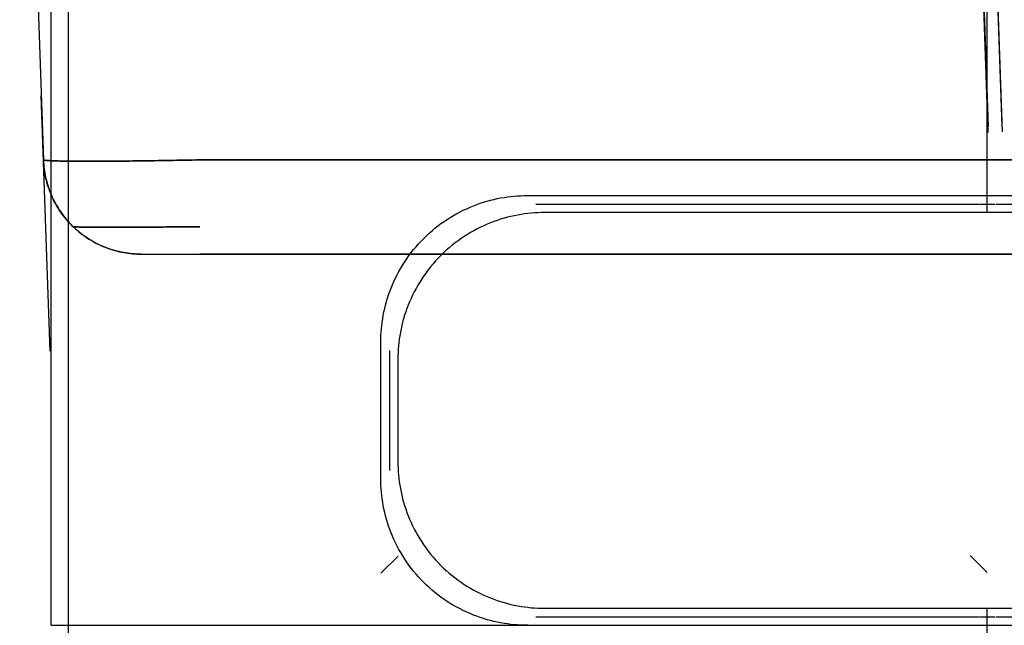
# Model space of a CAD drawing. Header units: millimetres. Extents: x -15 to 7, y 1 to 148.
# Tile 30 of 256: x -5.2 to -0.16, y 3.37 to 6.47. Entities that reach past the tile are written whole.
import ezdxf

# ---------------------------------------------------------------- set-up
doc = ezdxf.new("R2010")
doc.units = ezdxf.units.MM
doc.header["$MEASUREMENT"] = 0
doc.layers.add('Default', color=7, linetype='Continuous', true_color=0x000000)

msp = doc.modelspace()

# ---------------------------------------------------------------- linework, layer by layer
at = {"layer": 'Default', "color": 171, "true_color": 0x8080ff}
for points in [[(-4.9524, 70.4573), (-4.9524, 1.062)], [(-0.2497, 5.4828), (-0.2497, 70.4573)], [(-0.2497, 5.57), (-0.2497, 70.2391)], [(-5.0397, 3.37), (-5.0397, 27.5187)], [(-3.3523, 4.8204), (-3.3521, 4.8371), (-3.3515, 4.8539), (-3.3506, 4.8708), (-3.3492, 4.8878), (-3.3475, 4.905), (-3.3453, 4.9222), (-3.3428, 4.9395), (-3.3398, 4.9569), (-3.3363, 4.9743), (-3.3324, 4.9918), (-3.3281, 5.0093), (-3.3233, 5.0268), (-3.3181, 5.0442), (-3.3124, 5.0617), (-3.3063, 5.0791), (-3.2997, 5.0964), (-3.2926, 5.1137), (-3.285, 5.1308), (-3.277, 5.1479), (-3.2686, 5.1648), (-3.2596, 5.1815), (-3.2502, 5.1981), (-3.2404, 5.2145), (-3.2301, 5.2307), (-3.2194, 5.2466), (-3.2082, 5.2623), (-3.1967, 5.2778), (-3.1847, 5.2929), (-3.1723, 5.3078), (-3.1595, 5.3224), (-3.1463, 5.3366), (-3.1328, 5.3505), (-3.1189, 5.364), (-3.1047, 5.3772), (-3.0901, 5.39), (-3.0752, 5.4024), (-3.0601, 5.4144), (-3.0446, 5.426), (-3.0289, 5.4371), (-3.013, 5.4478), (-2.9968, 5.4581), (-2.9804, 5.4679), (-2.9638, 5.4773), (-2.9471, 5.4863), (-2.9302, 5.4947), (-2.9131, 5.5027), (-2.896, 5.5103), (-2.8787, 5.5174), (-2.8614, 5.524), (-2.844, 5.5301), (-2.8265, 5.5358), (-2.809, 5.5411), (-2.7916, 5.5458), (-2.7741, 5.5502), (-2.7566, 5.554), (-2.7392, 5.5575), (-2.7218, 5.5605), (-2.7045, 5.563), (-2.6873, 5.5652), (-2.6701, 5.5669), (-2.6531, 5.5683), (-2.6362, 5.5692), (-2.6194, 5.5698), (-2.6027, 5.57)], [(-2.6027, 5.57), (-0.2497, 5.57)], [(-0.2497, 5.57), (2.1034, 5.57)], [(-2.5591, 5.5263), (-0.2933, 5.5263)], [(-0.206, 5.5263), (2.0598, 5.5263)], [(-2.5154, 5.4827), (-2.5321, 5.4825), (-2.5489, 5.4819), (-2.5658, 5.481), (-2.5828, 5.4796), (-2.6, 5.4779), (-2.6172, 5.4757), (-2.6345, 5.4732), (-2.6519, 5.4702), (-2.6693, 5.4667), (-2.6868, 5.4629), (-2.7043, 5.4585), (-2.7217, 5.4538), (-2.7392, 5.4485), (-2.7567, 5.4428), (-2.7741, 5.4367), (-2.7914, 5.4301), (-2.8087, 5.423), (-2.8258, 5.4154), (-2.8429, 5.4074), (-2.8598, 5.399), (-2.8765, 5.39), (-2.8931, 5.3806), (-2.9095, 5.3708), (-2.9257, 5.3605), (-2.9416, 5.3498), (-2.9573, 5.3387), (-2.9728, 5.3271), (-2.9879, 5.3151), (-3.0028, 5.3027), (-3.0174, 5.2899), (-3.0316, 5.2767), (-3.0455, 5.2632), (-3.059, 5.2493), (-3.0722, 5.2351), (-3.085, 5.2205), (-3.0974, 5.2056), (-3.1094, 5.1905), (-3.1209, 5.175), (-3.1321, 5.1593), (-3.1428, 5.1434), (-3.1531, 5.1272), (-3.1629, 5.1108), (-3.1723, 5.0942), (-3.1812, 5.0775), (-3.1897, 5.0606), (-3.1977, 5.0435), (-3.2053, 5.0264), (-3.2124, 5.0091), (-3.219, 4.9918), (-3.2251, 4.9744), (-3.2308, 4.9569), (-3.236, 4.9395), (-3.2408, 4.922), (-3.2451, 4.9045), (-3.249, 4.887), (-3.2525, 4.8696), (-3.2555, 4.8522), (-3.258, 4.8349), (-3.2602, 4.8177), (-3.2619, 4.8005), (-3.2633, 4.7835), (-3.2642, 4.7666), (-3.2648, 4.7498), (-3.265, 4.7331)], [(-0.337, 5.4827), (-2.5154, 5.4827)], [(-0.2497, 5.4828), (-0.337, 5.4827)], [(-0.1624, 5.4827), (-0.2497, 5.4828)], [(2.0161, 5.4827), (-0.1624, 5.4827)], [(-3.3523, 4.1195), (-3.3523, 4.8204)], [(-3.3086, 4.7768), (-3.3086, 4.1632)], [(-3.265, 4.7331), (-3.265, 4.2068)], [(-3.265, 4.2068), (-3.2648, 4.1902), (-3.2642, 4.1734), (-3.2633, 4.1565), (-3.2619, 4.1394), (-3.2602, 4.1223), (-3.258, 4.1051), (-3.2555, 4.0878), (-3.2525, 4.0704), (-3.249, 4.0529), (-3.2451, 4.0355), (-3.2408, 4.018), (-3.236, 4.0005), (-3.2308, 3.983), (-3.2251, 3.9656), (-3.219, 3.9482), (-3.2124, 3.9308), (-3.2053, 3.9136), (-3.1977, 3.8964), (-3.1897, 3.8794), (-3.1812, 3.8625), (-3.1723, 3.8457), (-3.1629, 3.8292), (-3.1531, 3.8128), (-3.1428, 3.7966), (-3.1321, 3.7806), (-3.1209, 3.7649), (-3.1094, 3.7495), (-3.0974, 3.7343), (-3.085, 3.7195), (-3.0722, 3.7049), (-3.059, 3.6907), (-3.0455, 3.6768), (-3.0316, 3.6632), (-3.0174, 3.6501), (-3.0028, 3.6373), (-2.9879, 3.6249), (-2.9728, 3.6129), (-2.9573, 3.6013), (-2.9416, 3.5902), (-2.9257, 3.5794), (-2.9095, 3.5692), (-2.8931, 3.5593), (-2.8765, 3.5499), (-2.8598, 3.541), (-2.8429, 3.5325), (-2.8258, 3.5245), (-2.8087, 3.517), (-2.7914, 3.5099), (-2.7741, 3.5033), (-2.7567, 3.4971), (-2.7392, 3.4914), (-2.7217, 3.4862), (-2.7043, 3.4814), (-2.6868, 3.4771), (-2.6693, 3.4732), (-2.6519, 3.4698), (-2.6345, 3.4668), (-2.6172, 3.4642), (-2.6, 3.4621), (-2.5828, 3.4603), (-2.5658, 3.459), (-2.5489, 3.458), (-2.5321, 3.4575), (-2.5154, 3.4573)], [(-2.6027, 3.37), (-2.6194, 3.3702), (-2.6362, 3.3707), (-2.6531, 3.3717), (-2.6701, 3.373), (-2.6873, 3.3748), (-2.7045, 3.3769), (-2.7218, 3.3795), (-2.7392, 3.3825), (-2.7566, 3.3859), (-2.7741, 3.3898), (-2.7916, 3.3941), (-2.809, 3.3989), (-2.8265, 3.4041), (-2.844, 3.4098), (-2.8614, 3.416), (-2.8787, 3.4226), (-2.896, 3.4297), (-2.9131, 3.4372), (-2.9302, 3.4452), (-2.9471, 3.4537), (-2.9638, 3.4626), (-2.9804, 3.472), (-2.9968, 3.4818), (-3.013, 3.4921), (-3.0289, 3.5029), (-3.0446, 3.514), (-3.0601, 3.5256), (-3.0752, 3.5376), (-3.0901, 3.55), (-3.1047, 3.5628), (-3.1189, 3.5759), (-3.1328, 3.5895), (-3.1463, 3.6034), (-3.1595, 3.6176), (-3.1723, 3.6321), (-3.1847, 3.647), (-3.1967, 3.6622), (-3.2082, 3.6776), (-3.2194, 3.6933), (-3.2301, 3.7093), (-3.2404, 3.7255), (-3.2502, 3.7419), (-3.2596, 3.7584), (-3.2686, 3.7752), (-3.277, 3.7921), (-3.285, 3.8091), (-3.2926, 3.8263), (-3.2997, 3.8435), (-3.3063, 3.8609), (-3.3124, 3.8783), (-3.3181, 3.8957), (-3.3233, 3.9132), (-3.3281, 3.9307), (-3.3324, 3.9482), (-3.3363, 3.9656), (-3.3398, 3.9831), (-3.3428, 4.0005), (-3.3453, 4.0178), (-3.3475, 4.035), (-3.3492, 4.0521), (-3.3506, 4.0692), (-3.3515, 4.0861), (-3.3521, 4.1029), (-3.3523, 4.1195)], [(-2.5154, 3.4573), (-0.337, 3.4573)], [(-0.337, 3.4573), (-0.2497, 3.4572)], [(-0.2497, 3.4572), (-0.1624, 3.4573)], [(-0.2497, 1.062), (-0.2497, 3.4572)], [(-0.1624, 3.4573), (2.0161, 3.4573)], [(-2.5591, 3.4136), (-0.2933, 3.4136)], [(-0.206, 3.4136), (2.0598, 3.4136)], [(-5.0397, 3.37), (-2.6027, 3.37)], [(-2.6027, 3.37), (-0.2497, 3.37)], [(-0.2497, 3.37), (2.1034, 3.37)]]:
    msp.add_lwpolyline(points, dxfattribs=at)
at = {"layer": 'Default', "color": 1, "true_color": 0xff0000, "extrusion": (0.999392, 0.034857, -0.001217)}
for points in [[(5.8982, -31.8646), (10.0282, -32.0088)], [(9.4067, -31.1876), (5.9261, -31.0661)]]:
    msp.add_lwpolyline(points, dxfattribs=at)
at = {"layer": 'Default', "color": 1, "true_color": 0xff0000, "extrusion": (1, 0, 0)}
for points in [[(9.88, -32.0038), (5.7526, -31.8597)], [(5.7526, -27.1263), (9.2311, -27.0049)], [(5.7526, -31.0602), (5.7526, -27.9259)], [(5.27, -27.9259), (5.27, -31.0602)], [(5.27, -27.626), (5.27, -31.36)]]:
    msp.add_lwpolyline(points, dxfattribs=at)
at = {"layer": 'Default', "color": 1, "true_color": 0xff0000, "extrusion": (0.999392, 0.034857, 0.001217)}
for points in [[(5.9261, -27.9199), (9.4067, -27.7984)], [(9.3789, -26.9999), (5.8982, -27.1214)]]:
    msp.add_lwpolyline(points, dxfattribs=at)
at = {"layer": 'Default', "color": 1, "true_color": 0xff0000}
for points in [[(-5.2, 9.2311), (-5.0785, 5.7526)], [(-4.5788, 5.27), (-4.5897, 5.2701), (-4.6007, 5.2705), (-4.6118, 5.2711), (-4.6229, 5.272), (-4.6341, 5.2731), (-4.6454, 5.2745), (-4.6567, 5.2761), (-4.6681, 5.2781), (-4.6795, 5.2803), (-4.6909, 5.2827), (-4.7023, 5.2855), (-4.7138, 5.2886), (-4.7252, 5.2919), (-4.7366, 5.2956), (-4.748, 5.2995), (-4.7593, 5.3037), (-4.7706, 5.3083), (-4.7818, 5.3131), (-4.793, 5.3182), (-4.804, 5.3236), (-4.815, 5.3293), (-4.8259, 5.3353), (-4.8366, 5.3416), (-4.8472, 5.3482), (-4.8577, 5.355), (-4.868, 5.3621), (-4.8782, 5.3695), (-4.8882, 5.3772), (-4.898, 5.3851), (-4.9076, 5.3933), (-4.917, 5.4017), (-4.9262, 5.4104), (-4.9351, 5.4192), (-4.9439, 5.4283), (-4.9524, 5.4377), (-4.9606, 5.4472), (-4.9686, 5.4569), (-4.9764, 5.4668), (-4.9839, 5.4769), (-4.9911, 5.4871), (-4.998, 5.4975), (-5.0047, 5.508), (-5.011, 5.5186), (-5.0171, 5.5294), (-5.0229, 5.5403), (-5.0284, 5.5512), (-5.0336, 5.5623), (-5.0385, 5.5734), (-5.0432, 5.5846), (-5.0475, 5.5958), (-5.0515, 5.6071), (-5.0553, 5.6184), (-5.0587, 5.6297), (-5.0619, 5.641), (-5.0648, 5.6523), (-5.0674, 5.6636), (-5.0697, 5.6749), (-5.0718, 5.6862), (-5.0735, 5.6974), (-5.075, 5.7086), (-5.0763, 5.7197), (-5.0773, 5.7307), (-5.078, 5.7417), (-5.0785, 5.7526)], [(-4.5788, 5.27), (-4.5897, 5.2701), (-4.6007, 5.2705), (-4.6118, 5.2711), (-4.6229, 5.272), (-4.6341, 5.2731), (-4.6454, 5.2745), (-4.6567, 5.2761), (-4.6681, 5.2781), (-4.6795, 5.2803), (-4.6909, 5.2827), (-4.7023, 5.2855), (-4.7138, 5.2886), (-4.7252, 5.2919), (-4.7366, 5.2956), (-4.748, 5.2995), (-4.7593, 5.3037), (-4.7706, 5.3083), (-4.7818, 5.3131), (-4.793, 5.3182), (-4.804, 5.3236), (-4.815, 5.3293), (-4.8259, 5.3353), (-4.8366, 5.3416), (-4.8472, 5.3482), (-4.8577, 5.355), (-4.868, 5.3621), (-4.8782, 5.3695), (-4.8882, 5.3772), (-4.898, 5.3851), (-4.9076, 5.3933), (-4.917, 5.4017), (-4.9262, 5.4104), (-4.9351, 5.4192), (-4.9439, 5.4283), (-4.9524, 5.4377), (-4.9606, 5.4472), (-4.9686, 5.4569), (-4.9764, 5.4668), (-4.9839, 5.4769), (-4.9911, 5.4871), (-4.998, 5.4975), (-5.0047, 5.508), (-5.011, 5.5186), (-5.0171, 5.5294), (-5.0229, 5.5403), (-5.0284, 5.5512), (-5.0336, 5.5623), (-5.0385, 5.5734), (-5.0432, 5.5846), (-5.0475, 5.5958), (-5.0515, 5.6071), (-5.0553, 5.6184), (-5.0587, 5.6297), (-5.0619, 5.641), (-5.0648, 5.6523), (-5.0674, 5.6636), (-5.0697, 5.6749), (-5.0718, 5.6862), (-5.0735, 5.6974), (-5.075, 5.7086), (-5.0763, 5.7197), (-5.0773, 5.7307), (-5.078, 5.7417), (-5.0785, 5.7526)], [(-5.0785, 5.7526), (-5.078, 5.7416), (-5.0773, 5.7306), (-5.0763, 5.7194), (-5.075, 5.7083), (-5.0735, 5.697), (-5.0717, 5.6858), (-5.0696, 5.6744), (-5.0673, 5.6631), (-5.0646, 5.6517), (-5.0617, 5.6403), (-5.0585, 5.629), (-5.055, 5.6176), (-5.0512, 5.6062), (-5.0472, 5.5949), (-5.0428, 5.5837), (-5.0381, 5.5724), (-5.0332, 5.5613), (-5.0279, 5.5502), (-5.0224, 5.5392), (-5.0165, 5.5283), (-5.0104, 5.5176), (-5.004, 5.5069), (-4.9973, 5.4964), (-4.9903, 5.486), (-4.9831, 5.4758), (-4.9755, 5.4657), (-4.9678, 5.4558), (-4.9597, 5.4461), (-4.9514, 5.4366), (-4.9429, 5.4273), (-4.9341, 5.4182), (-4.9251, 5.4094), (-4.9159, 5.4007), (-4.9065, 5.3924), (-4.8969, 5.3842), (-4.8871, 5.3763), (-4.8771, 5.3687), (-4.8669, 5.3613), (-4.8566, 5.3543), (-4.8461, 5.3475), (-4.8355, 5.3409), (-4.8248, 5.3347), (-4.8139, 5.3287), (-4.803, 5.3231), (-4.7919, 5.3177), (-4.7808, 5.3126), (-4.7696, 5.3078), (-4.7584, 5.3034), (-4.7471, 5.2992), (-4.7357, 5.2953), (-4.7244, 5.2917), (-4.713, 5.2884), (-4.7016, 5.2853), (-4.6902, 5.2826), (-4.6789, 5.2801), (-4.6675, 5.278), (-4.6562, 5.2761), (-4.645, 5.2744), (-4.6338, 5.2731), (-4.6226, 5.2719), (-4.6116, 5.2711), (-4.6006, 5.2705), (-4.5897, 5.2701), (-4.5788, 5.27)], [(-4.279, 5.7526), (3.779, 5.7526)], [(3.779, 5.7526), (-4.279, 5.7526)], [(-4.5788, 5.27), (4.0788, 5.27)], [(3.779, 5.27), (-4.279, 5.27)], [(-4.279, 5.27), (3.779, 5.27)], [(-4.279, 5.27), (3.779, 5.27)]]:
    msp.add_lwpolyline(points, dxfattribs=at)
at = {"layer": 'Default', "color": 1, "true_color": 0xff0000, "extrusion": (0.001217, -0.034857, 0.999392)}
msp.add_lwpolyline([(-4.8747, 4.9487), (-4.8747, 6.2594)], dxfattribs=at)
at = {"layer": 'Default', "color": 1, "true_color": 0xff0000, "extrusion": (-0.021795, 0.999525, -0.021795)}
for points in [[(4.9519, -30.925), (4.9517, -30.9448), (4.9509, -30.9644), (4.9497, -30.9841), (4.9479, -31.0037), (4.9457, -31.0232), (4.943, -31.0426), (4.9399, -31.062), (4.9362, -31.0812), (4.9321, -31.1004), (4.9276, -31.1194), (4.9225, -31.1384), (4.917, -31.1572), (4.9111, -31.1758), (4.9047, -31.1943), (4.8979, -31.2126), (4.8906, -31.2308), (4.8829, -31.2488), (4.8748, -31.2666), (4.8662, -31.2842), (4.8572, -31.3015), (4.8478, -31.3187), (4.838, -31.3356), (4.8278, -31.3523), (4.8171, -31.3688), (4.8061, -31.385), (4.7946, -31.4009), (4.7828, -31.4166), (4.7706, -31.4319), (4.7579, -31.447), (4.7449, -31.4617), (4.7315, -31.4762), (4.7178, -31.4903)], [(4.7178, -31.4903), (4.7036, -31.5041), (4.6892, -31.5175), (4.6744, -31.5305), (4.6594, -31.5431), (4.644, -31.5554), (4.6284, -31.5672), (4.6125, -31.5787), (4.5963, -31.5897), (4.5798, -31.6004), (4.5631, -31.6106), (4.5462, -31.6205), (4.529, -31.6299), (4.5117, -31.6389), (4.4941, -31.6475), (4.4763, -31.6556), (4.4583, -31.6633), (4.4402, -31.6706), (4.4218, -31.6774), (4.4033, -31.6838), (4.3847, -31.6898), (4.3659, -31.6953), (4.347, -31.7003), (4.3279, -31.7049), (4.3088, -31.709), (4.2895, -31.7126), (4.2702, -31.7158), (4.2507, -31.7185), (4.2312, -31.7207), (4.2116, -31.7225), (4.192, -31.7237), (4.1723, -31.7245), (4.1526, -31.7247)]]:
    msp.add_lwpolyline(points, dxfattribs=at)
at = {"layer": 'Default', "color": 1, "true_color": 0xff0000, "extrusion": (-0.021795, 0.999525, 0.021795)}
for points in [[(4.7178, -27.4817), (4.7315, -27.4958), (4.7449, -27.5103), (4.7579, -27.525), (4.7706, -27.5401), (4.7828, -27.5555), (4.7946, -27.5711), (4.8061, -27.5871), (4.8171, -27.6032), (4.8278, -27.6197), (4.838, -27.6364), (4.8478, -27.6533), (4.8572, -27.6705), (4.8662, -27.6879), (4.8748, -27.7055), (4.8829, -27.7233), (4.8906, -27.7412), (4.8979, -27.7594), (4.9047, -27.7777), (4.9111, -27.7962), (4.917, -27.8149), (4.9225, -27.8337), (4.9276, -27.8526), (4.9321, -27.8716), (4.9362, -27.8908), (4.9399, -27.91), (4.943, -27.9294), (4.9457, -27.9488), (4.9479, -27.9684), (4.9497, -27.9879), (4.9509, -28.0076), (4.9517, -28.0273), (4.9519, -28.047)], [(4.1526, -27.2473), (4.1723, -27.2476), (4.192, -27.2483), (4.2116, -27.2496), (4.2312, -27.2513), (4.2507, -27.2535), (4.2702, -27.2562), (4.2895, -27.2594), (4.3088, -27.263), (4.3279, -27.2672), (4.347, -27.2717), (4.3659, -27.2768), (4.3847, -27.2823), (4.4033, -27.2882), (4.4218, -27.2946), (4.4402, -27.3014), (4.4583, -27.3087), (4.4763, -27.3164), (4.4941, -27.3246), (4.5117, -27.3331), (4.529, -27.3421), (4.5462, -27.3516), (4.5631, -27.3614), (4.5798, -27.3716), (4.5963, -27.3823), (4.6125, -27.3933), (4.6284, -27.4048), (4.644, -27.4166), (4.6594, -27.4289), (4.6744, -27.4415), (4.6892, -27.4545), (4.7036, -27.4679), (4.7178, -27.4817)]]:
    msp.add_lwpolyline(points, dxfattribs=at)
at = {"layer": 'Default', "color": 1, "true_color": 0xff0000, "extrusion": (-0.382632, -7.34582e-05, 0.923901)}
msp.add_lwpolyline([(-5.7482, -16.6359), (-5.7374, -16.6353), (-5.7265, -16.6344), (-5.7155, -16.6333), (-5.7045, -16.632), (-5.6934, -16.6303), (-5.6823, -16.6285), (-5.6711, -16.6263), (-5.6599, -16.6239), (-5.6487, -16.6212), (-5.6375, -16.6183), (-5.6263, -16.615), (-5.6151, -16.6115), (-5.6039, -16.6077), (-5.5928, -16.6036), (-5.5816, -16.5992), (-5.5706, -16.5945), (-5.5596, -16.5895), (-5.5486, -16.5843), (-5.5378, -16.5787), (-5.5271, -16.5729), (-5.5164, -16.5668), (-5.5059, -16.5604), (-5.4955, -16.5537), (-5.4853, -16.5468), (-5.4752, -16.5396), (-5.4652, -16.5321), (-5.4554, -16.5244), (-5.4459, -16.5164), (-5.4365, -16.5081), (-5.4273, -16.4996), (-5.4183, -16.4909), (-5.4095, -16.482), (-5.401, -16.4728), (-5.3927, -16.4635), (-5.3846, -16.4539), (-5.3768, -16.4442), (-5.3692, -16.4342), (-5.3619, -16.4241), (-5.3549, -16.4139), (-5.3481, -16.4034), (-5.3416, -16.3929), (-5.3354, -16.3822), (-5.3295, -16.3714), (-5.3239, -16.3605), (-5.3186, -16.3495), (-5.3135, -16.3385), (-5.3087, -16.3273), (-5.3043, -16.3161), (-5.3001, -16.3049), (-5.2962, -16.2936), (-5.2926, -16.2822), (-5.2893, -16.2709), (-5.2863, -16.2596), (-5.2835, -16.2482), (-5.2811, -16.2369), (-5.2789, -16.2256), (-5.277, -16.2143), (-5.2753, -16.203), (-5.274, -16.1919), (-5.2728, -16.1807), (-5.272, -16.1696), (-5.2714, -16.1586), (-5.271, -16.1477), (-5.2709, -16.1369)], dxfattribs=at)
at = {"layer": 'Default', "color": 1, "true_color": 0xff0000, "extrusion": (0.382632, 7.34582e-05, 0.923901)}
msp.add_lwpolyline([(5.7482, -5.9341), (5.7374, -5.9347), (5.7265, -5.9355), (5.7155, -5.9366), (5.7045, -5.938), (5.6934, -5.9396), (5.6823, -5.9415), (5.6711, -5.9436), (5.6599, -5.946), (5.6487, -5.9487), (5.6375, -5.9517), (5.6263, -5.9549), (5.6151, -5.9584), (5.6039, -5.9623), (5.5928, -5.9664), (5.5816, -5.9707), (5.5706, -5.9754), (5.5596, -5.9804), (5.5486, -5.9856), (5.5378, -5.9912), (5.5271, -5.997), (5.5164, -6.0031), (5.5059, -6.0095), (5.4955, -6.0162), (5.4853, -6.0231), (5.4752, -6.0304), (5.4652, -6.0378), (5.4554, -6.0456), (5.4459, -6.0536), (5.4365, -6.0618), (5.4273, -6.0703), (5.4183, -6.079), (5.4095, -6.0879), (5.401, -6.0971), (5.3927, -6.1065), (5.3846, -6.116), (5.3768, -6.1258), (5.3692, -6.1357), (5.3619, -6.1458), (5.3549, -6.1561), (5.3481, -6.1665), (5.3416, -6.177), (5.3354, -6.1877), (5.3295, -6.1985), (5.3239, -6.2094), (5.3186, -6.2204), (5.3135, -6.2315), (5.3087, -6.2426), (5.3043, -6.2538), (5.3001, -6.2651), (5.2962, -6.2764), (5.2926, -6.2877), (5.2893, -6.299), (5.2863, -6.3104), (5.2835, -6.3217), (5.2811, -6.3331), (5.2789, -6.3444), (5.277, -6.3556), (5.2753, -6.3669), (5.274, -6.3781), (5.2728, -6.3892), (5.272, -6.4003), (5.2714, -6.4113), (5.271, -6.4222), (5.2709, -6.433)], dxfattribs=at)
at = {"layer": 'Default', "color": 1, "true_color": 0xff0000, "extrusion": (0.707107, 1.72326e-14, 0.707107)}
msp.add_lwpolyline([(5.7454, -15.9216), (5.7346, -15.9223), (5.7237, -15.9231), (5.7128, -15.9243), (5.7017, -15.9257), (5.6907, -15.9273), (5.6796, -15.9292), (5.6685, -15.9314), (5.6573, -15.9339), (5.6461, -15.9366), (5.6349, -15.9396), (5.6238, -15.9429), (5.6126, -15.9464), (5.6014, -15.9503), (5.5903, -15.9544), (5.5793, -15.9588), (5.5682, -15.9635), (5.5573, -15.9685), (5.5464, -15.9738), (5.5356, -15.9794), (5.5249, -15.9852), (5.5143, -15.9913), (5.5038, -15.9978), (5.4935, -16.0044), (5.4833, -16.0114), (5.4732, -16.0186), (5.4633, -16.0261), (5.4536, -16.0339), (5.444, -16.0419), (5.4347, -16.0501), (5.4255, -16.0586), (5.4166, -16.0673), (5.4079, -16.0763), (5.3994, -16.0854), (5.3911, -16.0948), (5.3831, -16.1044), (5.3753, -16.1141), (5.3678, -16.124), (5.3605, -16.1341), (5.3535, -16.1444), (5.3468, -16.1548), (5.3403, -16.1653), (5.3342, -16.176), (5.3283, -16.1868), (5.3227, -16.1976), (5.3174, -16.2086), (5.3123, -16.2197), (5.3076, -16.2308), (5.3032, -16.242), (5.299, -16.2533), (5.2951, -16.2645), (5.2916, -16.2758), (5.2883, -16.2872), (5.2853, -16.2985), (5.2825, -16.3098), (5.2801, -16.3211), (5.2779, -16.3324), (5.276, -16.3437), (5.2744, -16.3549), (5.273, -16.3661), (5.2719, -16.3772), (5.2711, -16.3883), (5.2705, -16.3993), (5.2701, -16.4102), (5.27, -16.421)], dxfattribs=at)
at = {"layer": 'Default', "color": 1, "true_color": 0xff0000, "extrusion": (0.707107, 7.74007e-14, -0.707107)}
msp.add_lwpolyline([(5.7454, -25.7878), (5.7346, -25.7872), (5.7237, -25.7863), (5.7128, -25.7851), (5.7017, -25.7837), (5.6907, -25.7821), (5.6796, -25.7802), (5.6685, -25.778), (5.6573, -25.7756), (5.6461, -25.7728), (5.6349, -25.7698), (5.6238, -25.7666), (5.6126, -25.763), (5.6014, -25.7592), (5.5903, -25.755), (5.5793, -25.7506), (5.5682, -25.7459), (5.5573, -25.7409), (5.5464, -25.7356), (5.5356, -25.7301), (5.5249, -25.7242), (5.5143, -25.7181), (5.5038, -25.7117), (5.4935, -25.705), (5.4833, -25.698), (5.4732, -25.6908), (5.4633, -25.6833), (5.4536, -25.6755), (5.444, -25.6675), (5.4347, -25.6593), (5.4255, -25.6508), (5.4166, -25.6421), (5.4079, -25.6332), (5.3994, -25.624), (5.3911, -25.6146), (5.3831, -25.6051), (5.3753, -25.5953), (5.3678, -25.5854), (5.3605, -25.5753), (5.3535, -25.565), (5.3468, -25.5546), (5.3403, -25.5441), (5.3342, -25.5334), (5.3283, -25.5227), (5.3227, -25.5118), (5.3174, -25.5008), (5.3123, -25.4897), (5.3076, -25.4786), (5.3032, -25.4674), (5.299, -25.4562), (5.2951, -25.4449), (5.2916, -25.4336), (5.2883, -25.4223), (5.2853, -25.4109), (5.2825, -25.3996), (5.2801, -25.3883), (5.2779, -25.377), (5.276, -25.3657), (5.2744, -25.3545), (5.273, -25.3433), (5.2719, -25.3322), (5.2711, -25.3211), (5.2705, -25.3102), (5.2701, -25.2992), (5.27, -25.2884)], dxfattribs=at)
at = {"layer": 'Default', "color": 1, "true_color": 0xff0000, "extrusion": (0.923901, -7.34582e-05, 0.382632)}
msp.add_lwpolyline([(5.7469, -23.3644), (5.7361, -23.365), (5.7252, -23.3658), (5.7142, -23.3669), (5.7032, -23.3683), (5.6921, -23.3699), (5.681, -23.3718), (5.6698, -23.3739), (5.6586, -23.3763), (5.6474, -23.379), (5.6362, -23.382), (5.625, -23.3853), (5.6138, -23.3888), (5.6026, -23.3926), (5.5914, -23.3967), (5.5803, -23.4011), (5.5693, -23.4058), (5.5583, -23.4107), (5.5473, -23.416), (5.5365, -23.4215), (5.5257, -23.4274), (5.5151, -23.4335), (5.5046, -23.4399), (5.4942, -23.4466), (5.4839, -23.4535), (5.4738, -23.4607), (5.4639, -23.4682), (5.4541, -23.476), (5.4446, -23.4839), (5.4352, -23.4922), (5.426, -23.5007), (5.417, -23.5094), (5.4082, -23.5183), (5.3997, -23.5275), (5.3914, -23.5369), (5.3833, -23.5464), (5.3755, -23.5562), (5.3679, -23.5661), (5.3606, -23.5762), (5.3536, -23.5865), (5.3469, -23.5969), (5.3404, -23.6074), (5.3342, -23.6181), (5.3283, -23.6289), (5.3226, -23.6398), (5.3173, -23.6508), (5.3122, -23.6619), (5.3075, -23.673), (5.303, -23.6842), (5.2988, -23.6955), (5.2949, -23.7068), (5.2913, -23.7181), (5.288, -23.7294), (5.285, -23.7408), (5.2823, -23.7521), (5.2798, -23.7635), (5.2776, -23.7748), (5.2757, -23.7861), (5.2741, -23.7973), (5.2727, -23.8085), (5.2716, -23.8196), (5.2708, -23.8307), (5.2702, -23.8417), (5.2698, -23.8526), (5.2697, -23.8634)], dxfattribs=at)
at = {"layer": 'Default', "color": 1, "true_color": 0xff0000, "extrusion": (0.923901, -7.34582e-05, -0.382632)}
msp.add_lwpolyline([(5.7469, -31.1329), (5.7361, -31.1323), (5.7252, -31.1314), (5.7142, -31.1303), (5.7032, -31.129), (5.6921, -31.1273), (5.681, -31.1255), (5.6698, -31.1233), (5.6586, -31.1209), (5.6474, -31.1182), (5.6362, -31.1153), (5.625, -31.112), (5.6138, -31.1085), (5.6026, -31.1047), (5.5914, -31.1006), (5.5803, -31.0962), (5.5693, -31.0915), (5.5583, -31.0865), (5.5473, -31.0813), (5.5365, -31.0757), (5.5257, -31.0699), (5.5151, -31.0638), (5.5046, -31.0574), (5.4942, -31.0507), (5.4839, -31.0437), (5.4738, -31.0365), (5.4639, -31.029), (5.4541, -31.0213), (5.4446, -31.0133), (5.4352, -31.0051), (5.426, -30.9966), (5.417, -30.9879), (5.4082, -30.9789), (5.3997, -30.9698), (5.3914, -30.9604), (5.3833, -30.9508), (5.3755, -30.9411), (5.3679, -30.9312), (5.3606, -30.921), (5.3536, -30.9108), (5.3469, -30.9004), (5.3404, -30.8898), (5.3342, -30.8792), (5.3283, -30.8684), (5.3226, -30.8575), (5.3173, -30.8465), (5.3122, -30.8354), (5.3075, -30.8242), (5.303, -30.813), (5.2988, -30.8018), (5.2949, -30.7905), (5.2913, -30.7792), (5.288, -30.7678), (5.285, -30.7565), (5.2823, -30.7451), (5.2798, -30.7338), (5.2776, -30.7225), (5.2757, -30.7112), (5.2741, -30.7), (5.2727, -30.6888), (5.2716, -30.6776), (5.2708, -30.6666), (5.2702, -30.6556), (5.2698, -30.6446), (5.2697, -30.6338)], dxfattribs=at)
at = {"layer": 'Default', "color": 1, "true_color": 0xff0000, "extrusion": (1, 1.08821e-14, -6.9538e-15)}
msp.add_lwpolyline([(5.27, -27.626), (5.2701, -27.6151), (5.2705, -27.6042), (5.2711, -27.5931), (5.272, -27.5819), (5.2731, -27.5707), (5.2745, -27.5595), (5.2761, -27.5481), (5.2781, -27.5368), (5.2803, -27.5254), (5.2827, -27.514), (5.2855, -27.5025), (5.2886, -27.4911), (5.2919, -27.4797), (5.2956, -27.4683), (5.2995, -27.4569), (5.3037, -27.4456), (5.3083, -27.4343), (5.3131, -27.4231), (5.3182, -27.4119), (5.3236, -27.4008), (5.3293, -27.3899), (5.3353, -27.379), (5.3416, -27.3683), (5.3482, -27.3577), (5.355, -27.3472), (5.3621, -27.3369), (5.3695, -27.3267), (5.3772, -27.3167), (5.3851, -27.3069), (5.3933, -27.2973), (5.4017, -27.2879), (5.4104, -27.2787), (5.4192, -27.2697), (5.4283, -27.261), (5.4377, -27.2525), (5.4472, -27.2442), (5.4569, -27.2362), (5.4668, -27.2285), (5.4769, -27.221), (5.4871, -27.2138), (5.4975, -27.2069), (5.508, -27.2002), (5.5186, -27.1938), (5.5294, -27.1878), (5.5403, -27.182), (5.5512, -27.1765), (5.5623, -27.1713), (5.5734, -27.1663), (5.5846, -27.1617), (5.5958, -27.1574), (5.6071, -27.1533), (5.6184, -27.1496), (5.6297, -27.1461), (5.641, -27.143), (5.6523, -27.1401), (5.6636, -27.1375), (5.6749, -27.1352), (5.6862, -27.1331), (5.6974, -27.1313), (5.7086, -27.1298), (5.7197, -27.1286), (5.7307, -27.1276), (5.7417, -27.1268), (5.7526, -27.1263)], dxfattribs=at)
at = {"layer": 'Default', "color": 1, "true_color": 0xff0000, "extrusion": (1, -1.38825e-15, -3.11805e-15)}
msp.add_lwpolyline([(5.27, -31.36), (5.2701, -31.3709), (5.2705, -31.3819), (5.2711, -31.393), (5.272, -31.4041), (5.2731, -31.4153), (5.2745, -31.4266), (5.2761, -31.4379), (5.2781, -31.4493), (5.2803, -31.4607), (5.2827, -31.4721), (5.2855, -31.4835), (5.2886, -31.4949), (5.2919, -31.5063), (5.2956, -31.5178), (5.2995, -31.5291), (5.3037, -31.5405), (5.3083, -31.5518), (5.3131, -31.563), (5.3182, -31.5741), (5.3236, -31.5852), (5.3293, -31.5962), (5.3353, -31.607), (5.3416, -31.6178), (5.3482, -31.6284), (5.355, -31.6389), (5.3621, -31.6492), (5.3695, -31.6593), (5.3772, -31.6693), (5.3851, -31.6791), (5.3933, -31.6887), (5.4017, -31.6981), (5.4104, -31.7073), (5.4192, -31.7163), (5.4283, -31.725), (5.4377, -31.7335), (5.4472, -31.7418), (5.4569, -31.7498), (5.4668, -31.7575), (5.4769, -31.765), (5.4871, -31.7722), (5.4975, -31.7792), (5.508, -31.7858), (5.5186, -31.7922), (5.5294, -31.7983), (5.5403, -31.8041), (5.5512, -31.8096), (5.5623, -31.8148), (5.5734, -31.8197), (5.5846, -31.8243), (5.5958, -31.8287), (5.6071, -31.8327), (5.6184, -31.8364), (5.6297, -31.8399), (5.641, -31.8431), (5.6523, -31.8459), (5.6636, -31.8485), (5.6749, -31.8509), (5.6862, -31.8529), (5.6974, -31.8547), (5.7086, -31.8562), (5.7197, -31.8575), (5.7307, -31.8584), (5.7417, -31.8592), (5.7526, -31.8597)], dxfattribs=at)
at = {"layer": 'Default', "color": 1, "true_color": 0xff0000, "extrusion": (1, 1.42279e-16, 1.37397e-16)}
msp.add_lwpolyline([(5.27, -31.36), (5.2701, -31.3708), (5.2705, -31.3817), (5.2711, -31.3927), (5.2719, -31.4038), (5.2731, -31.4149), (5.2744, -31.4261), (5.2761, -31.4374), (5.278, -31.4487), (5.2801, -31.46), (5.2826, -31.4714), (5.2853, -31.4828), (5.2884, -31.4941), (5.2917, -31.5055), (5.2953, -31.5169), (5.2992, -31.5282), (5.3034, -31.5395), (5.3078, -31.5508), (5.3126, -31.562), (5.3177, -31.5731), (5.3231, -31.5841), (5.3287, -31.5951), (5.3347, -31.6059), (5.3409, -31.6167), (5.3475, -31.6273), (5.3543, -31.6377), (5.3613, -31.6481), (5.3687, -31.6582), (5.3763, -31.6682), (5.3842, -31.678), (5.3924, -31.6877), (5.4007, -31.6971), (5.4094, -31.7063), (5.4182, -31.7153), (5.4273, -31.7241), (5.4366, -31.7326), (5.4461, -31.7409), (5.4558, -31.7489), (5.4657, -31.7567), (5.4758, -31.7642), (5.486, -31.7715), (5.4964, -31.7785), (5.5069, -31.7852), (5.5176, -31.7916), (5.5283, -31.7977), (5.5392, -31.8035), (5.5502, -31.8091), (5.5613, -31.8143), (5.5724, -31.8193), (5.5837, -31.824), (5.5949, -31.8283), (5.6062, -31.8324), (5.6176, -31.8362), (5.629, -31.8397), (5.6403, -31.8429), (5.6517, -31.8458), (5.6631, -31.8484), (5.6744, -31.8508), (5.6858, -31.8528), (5.697, -31.8546), (5.7083, -31.8562), (5.7194, -31.8574), (5.7306, -31.8584), (5.7416, -31.8592), (5.7526, -31.8597)], dxfattribs=at)
at = {"layer": 'Default', "color": 1, "true_color": 0xff0000, "extrusion": (1, 1.42279e-16, -1.37397e-16)}
msp.add_lwpolyline([(5.7526, -27.1263), (5.7416, -27.1269), (5.7306, -27.1276), (5.7194, -27.1286), (5.7083, -27.1299), (5.697, -27.1314), (5.6858, -27.1332), (5.6744, -27.1353), (5.6631, -27.1376), (5.6517, -27.1402), (5.6403, -27.1432), (5.629, -27.1464), (5.6176, -27.1498), (5.6062, -27.1536), (5.5949, -27.1577), (5.5837, -27.1621), (5.5724, -27.1667), (5.5613, -27.1717), (5.5502, -27.177), (5.5392, -27.1825), (5.5283, -27.1883), (5.5176, -27.1945), (5.5069, -27.2009), (5.4964, -27.2076), (5.486, -27.2146), (5.4758, -27.2218), (5.4657, -27.2293), (5.4558, -27.2371), (5.4461, -27.2452), (5.4366, -27.2534), (5.4273, -27.262), (5.4182, -27.2707), (5.4094, -27.2797), (5.4007, -27.289), (5.3924, -27.2984), (5.3842, -27.308), (5.3763, -27.3178), (5.3687, -27.3278), (5.3613, -27.338), (5.3543, -27.3483), (5.3475, -27.3588), (5.3409, -27.3694), (5.3347, -27.3801), (5.3287, -27.391), (5.3231, -27.4019), (5.3177, -27.413), (5.3126, -27.4241), (5.3078, -27.4353), (5.3034, -27.4465), (5.2992, -27.4578), (5.2953, -27.4692), (5.2917, -27.4805), (5.2884, -27.4919), (5.2853, -27.5033), (5.2826, -27.5146), (5.2801, -27.526), (5.278, -27.5373), (5.2761, -27.5486), (5.2744, -27.5599), (5.2731, -27.5711), (5.2719, -27.5822), (5.2711, -27.5933), (5.2705, -27.6043), (5.2701, -27.6152), (5.27, -27.626)], dxfattribs=at)
at = {"layer": 'Default', "color": 171, "true_color": 0x8080ff, "extrusion": (0.001217, 0.999392, -0.034857)}
for points in [[(2.6095, -104.1043), (2.5221, -106.6059)], [(0.2564, -104.1042), (0.169, -106.6058)], [(3.2707, -106.632), (3.3581, -104.1305)], [(3.3581, -104.1305), (3.2707, -106.632)]]:
    msp.add_lwpolyline(points, dxfattribs=at)
at = {"layer": 'Default', "color": 171, "true_color": 0x8080ff, "extrusion": (1, 0, 0)}
for points in [[(5.57, -104.3618), (5.4827, -106.8618)], [(5.4828, -106.8618), (5.57, -104.3618)], [(5.5263, -105.6118), (5.4827, -106.8618)], [(5.5263, -105.6118), (5.4827, -106.8618)], [(3.4573, -106.8618), (3.37, -104.3618)], [(3.4572, -106.8618), (3.4136, -105.6118)], [(3.4572, -106.8618), (3.4136, -105.6118)]]:
    msp.add_lwpolyline(points, dxfattribs=at)
at = {"layer": 'Default', "color": 171, "true_color": 0x8080ff, "extrusion": (-0.001217, 0.999392, -0.034857)}
msp.add_lwpolyline([(0.3303, -106.6057), (0.2429, -104.1042)], dxfattribs=at)
at = {"layer": 'Default', "color": 171, "true_color": 0x8080ff, "extrusion": (-0.034878, 0.034878, 0.998783)}
msp.add_lwpolyline([(-1.0382, -10.9196), (-1.0501, -10.9312), (-1.0623, -10.9427), (-1.0749, -10.954), (-1.0879, -10.9651), (-1.1013, -10.9759), (-1.115, -10.9866), (-1.129, -10.997), (-1.1435, -11.0071), (-1.1582, -11.017), (-1.1733, -11.0266), (-1.1887, -11.0359), (-1.2045, -11.0449), (-1.2205, -11.0535), (-1.2369, -11.0618), (-1.2535, -11.0698), (-1.2705, -11.0774), (-1.2877, -11.0845), (-1.3051, -11.0913), (-1.3228, -11.0977), (-1.3408, -11.1037), (-1.3589, -11.1092), (-1.3773, -11.1143), (-1.3958, -11.1189), (-1.4145, -11.1231), (-1.4334, -11.1268), (-1.4524, -11.13), (-1.4715, -11.1327), (-1.4907, -11.135), (-1.51, -11.1367), (-1.5293, -11.138), (-1.5487, -11.1387), (-1.5681, -11.139), (-1.5875, -11.1387), (-1.6069, -11.138), (-1.6262, -11.1367), (-1.6455, -11.135), (-1.6647, -11.1327), (-1.6838, -11.13), (-1.7028, -11.1268), (-1.7216, -11.1231), (-1.7404, -11.1189), (-1.7589, -11.1143), (-1.7773, -11.1092), (-1.7954, -11.1037), (-1.8134, -11.0978), (-1.8311, -11.0914), (-1.8485, -11.0846), (-1.8658, -11.0774), (-1.8827, -11.0698), (-1.8994, -11.0619), (-1.9157, -11.0536), (-1.9318, -11.0449), (-1.9475, -11.0359), (-1.963, -11.0266), (-1.978, -11.0171), (-1.9928, -11.0072), (-2.0072, -10.997), (-2.0213, -10.9866), (-2.035, -10.976), (-2.0484, -10.9651), (-2.0614, -10.954), (-2.074, -10.9427), (-2.0863, -10.9312), (-2.0982, -10.9196)], dxfattribs=at)
at = {"layer": 'Default', "color": 171, "true_color": 0x8080ff, "extrusion": (4.24291e-05, 5.16148e-08, 1)}
msp.add_lwpolyline([(-0.2888, 5.5263), (-0.2452, 5.5264)], dxfattribs=at)
at = {"layer": 'Default', "color": 171, "true_color": 0x8080ff, "extrusion": (-4.24291e-05, 5.16148e-08, 1)}
msp.add_lwpolyline([(-0.2541, 5.5264), (-0.2105, 5.5263)], dxfattribs=at)
at = {"layer": 'Default', "color": 1, "true_color": 0xff0000, "extrusion": (0, 1, 0)}
for points in [[(4.491, -27.7138), (4.4961, -27.719), (4.501, -27.7243), (4.5058, -27.7297), (4.5105, -27.7353), (4.5151, -27.7409), (4.5195, -27.7468), (4.5238, -27.7527), (4.528, -27.7588), (4.532, -27.765), (4.5359, -27.7713), (4.5397, -27.7777), (4.5433, -27.7842), (4.5467, -27.7908), (4.55, -27.7975), (4.5531, -27.8042), (4.556, -27.8111), (4.5588, -27.818), (4.5614, -27.825), (4.5638, -27.8321), (4.566, -27.8391), (4.5681, -27.8463), (4.57, -27.8535), (4.5717, -27.8607), (4.5732, -27.8679), (4.5745, -27.8752), (4.5757, -27.8824), (4.5766, -27.8897), (4.5774, -27.897), (4.5781, -27.9042), (4.5785, -27.9115), (4.5787, -27.9187), (4.5788, -27.9259)], [(4.491, -31.2722), (4.4859, -31.2772), (4.4806, -31.2821), (4.4752, -31.2869), (4.4696, -31.2916), (4.4639, -31.2962), (4.4581, -31.3007), (4.4522, -31.305), (4.4461, -31.3092), (4.4399, -31.3132), (4.4336, -31.3171), (4.4272, -31.3208), (4.4207, -31.3244), (4.4141, -31.3279), (4.4074, -31.3311), (4.4006, -31.3342), (4.3938, -31.3372), (4.3869, -31.3399), (4.3799, -31.3425), (4.3728, -31.345), (4.3657, -31.3472), (4.3586, -31.3493), (4.3514, -31.3511), (4.3442, -31.3528), (4.337, -31.3543), (4.3297, -31.3557), (4.3225, -31.3568), (4.3152, -31.3578), (4.3079, -31.3586), (4.3007, -31.3592), (4.2934, -31.3596), (4.2862, -31.3599), (4.279, -31.36)]]:
    msp.add_lwpolyline(points, dxfattribs=at)
at = {"layer": 'Default', "color": 1, "true_color": 0xff0000, "extrusion": (-3.59525e-14, 1, -1.48867e-14)}
msp.add_lwpolyline([(4.491, -31.2722), (4.4961, -31.2671), (4.501, -31.2618), (4.5058, -31.2563), (4.5105, -31.2508), (4.5151, -31.2451), (4.5195, -31.2393), (4.5238, -31.2333), (4.528, -31.2272), (4.532, -31.2211), (4.5359, -31.2148), (4.5397, -31.2084), (4.5433, -31.2019), (4.5467, -31.1953), (4.55, -31.1886), (4.5531, -31.1818), (4.556, -31.1749), (4.5588, -31.168), (4.5614, -31.161), (4.5638, -31.154), (4.566, -31.1469), (4.5681, -31.1397), (4.57, -31.1326), (4.5717, -31.1254), (4.5732, -31.1181), (4.5745, -31.1109), (4.5757, -31.1036), (4.5766, -31.0963), (4.5774, -31.0891), (4.5781, -31.0818), (4.5785, -31.0746), (4.5787, -31.0674), (4.5788, -31.0602)], dxfattribs=at)
at = {"layer": 'Default', "color": 1, "true_color": 0xff0000, "extrusion": (-1.48867e-14, 1, 3.59525e-14)}
msp.add_lwpolyline([(4.491, -27.7138), (4.4859, -27.7088), (4.4806, -27.7039), (4.4752, -27.6991), (4.4696, -27.6944), (4.4639, -27.6898), (4.4581, -27.6854), (4.4522, -27.6811), (4.4461, -27.6769), (4.4399, -27.6728), (4.4336, -27.6689), (4.4272, -27.6652), (4.4207, -27.6616), (4.4141, -27.6582), (4.4074, -27.6549), (4.4006, -27.6518), (4.3938, -27.6489), (4.3869, -27.6461), (4.3799, -27.6435), (4.3728, -27.6411), (4.3657, -27.6388), (4.3586, -27.6368), (4.3514, -27.6349), (4.3442, -27.6332), (4.337, -27.6317), (4.3297, -27.6304), (4.3225, -27.6292), (4.3152, -27.6282), (4.3079, -27.6274), (4.3007, -27.6268), (4.2934, -27.6264), (4.2862, -27.6261), (4.279, -27.626)], dxfattribs=at)
at = {"layer": 'Default', "color": 171, "true_color": 0x8080ff, "extrusion": (0, 1, 0)}
msp.add_lwpolyline([(3.265, -106.8618), (3.3523, -104.3618)], dxfattribs=at)
at = {"layer": 'Default', "color": 171, "true_color": 0x8080ff, "extrusion": (-0.001217, 0.999392, 0.034857)}
msp.add_lwpolyline([(3.3472, -104.4421), (3.2598, -106.9436)], dxfattribs=at)
msp.add_lwpolyline([(3.3472, -104.4421), (3.2598, -106.9436)], dxfattribs=at)
at = {"layer": 'Default', "color": 171, "true_color": 0x8080ff, "extrusion": (-0.034878, -0.034878, 0.998783)}
msp.add_lwpolyline([(-4.2233, -4.6058), (-4.2352, -4.6174), (-4.2475, -4.6289), (-4.2602, -4.6402), (-4.2731, -4.6513), (-4.2865, -4.6621), (-4.3002, -4.6728), (-4.3143, -4.6832), (-4.3287, -4.6934), (-4.3435, -4.7032), (-4.3586, -4.7128), (-4.374, -4.7221), (-4.3897, -4.7311), (-4.4058, -4.7398), (-4.4222, -4.7481), (-4.4388, -4.756), (-4.4558, -4.7636), (-4.473, -4.7708), (-4.4904, -4.7776), (-4.5081, -4.7839), (-4.5261, -4.7899), (-4.5443, -4.7954), (-4.5626, -4.8005), (-4.5812, -4.8051), (-4.5999, -4.8093), (-4.6187, -4.813), (-4.6377, -4.8162), (-4.6568, -4.8189), (-4.676, -4.8212), (-4.6953, -4.8229), (-4.7147, -4.8242), (-4.734, -4.8249), (-4.7534, -4.8252), (-4.7728, -4.8249), (-4.7922, -4.8241), (-4.8115, -4.8229), (-4.8308, -4.8211), (-4.85, -4.8189), (-4.8691, -4.8162), (-4.8881, -4.8129), (-4.907, -4.8093), (-4.9257, -4.8051), (-4.9442, -4.8005), (-4.9626, -4.7954), (-4.9807, -4.7899), (-4.9987, -4.7839), (-5.0164, -4.7775), (-5.0338, -4.7707), (-5.051, -4.7635), (-5.068, -4.756), (-5.0846, -4.748), (-5.101, -4.7397), (-5.117, -4.7311), (-5.1328, -4.7221), (-5.1482, -4.7128), (-5.1633, -4.7032), (-5.178, -4.6933), (-5.1925, -4.6832), (-5.2065, -4.6728), (-5.2202, -4.6621), (-5.2336, -4.6512), (-5.2466, -4.6402), (-5.2592, -4.6289), (-5.2715, -4.6174), (-5.2834, -4.6058)], dxfattribs=at)
at = {"layer": 'Default', "color": 171, "true_color": 0x8080ff, "extrusion": (0.999392, -0.001217, 0.034857)}
for points in [[(3.4542, -106.709), (3.3668, -104.2075)], [(3.4571, -106.7911), (3.3697, -104.2895)]]:
    msp.add_lwpolyline(points, dxfattribs=at)
at = {"layer": 'Default', "color": 171, "true_color": 0x8080ff, "extrusion": (0.001217, 0.999392, 0.034857)}
msp.add_lwpolyline([(0.2538, -104.4158), (0.3412, -106.9174)], dxfattribs=at)
at = {"layer": 'Default', "color": 171, "true_color": 0x8080ff, "extrusion": (1, 3.38923e-11, -9.71733e-10)}
msp.add_lwpolyline([(3.37, -104.3618), (3.4572, -106.8618)], dxfattribs=at)
at = {"layer": 'Default', "color": 171, "true_color": 0x8080ff, "extrusion": (4.24291e-05, -5.16148e-08, 1)}
msp.add_lwpolyline([(-0.2888, 3.4136), (-0.2452, 3.4136)], dxfattribs=at)
at = {"layer": 'Default', "color": 171, "true_color": 0x8080ff, "extrusion": (-4.24291e-05, -5.16148e-08, 1)}
msp.add_lwpolyline([(-0.2541, 3.4136), (-0.2105, 3.4136)], dxfattribs=at)
at = {"layer": 'Default', "color": 1, "true_color": 0xff0000}
for points in [[(-4.8442, 5.7454, -31.6253), (-4.8579, 5.7454, -31.6113), (-4.8712, 5.7454, -31.5969), (-4.8842, 5.7454, -31.5822), (-4.8968, 5.7455, -31.5672), (-4.9091, 5.7455, -31.5519), (-4.921, 5.7456, -31.5362), (-4.9324, 5.7457, -31.5203), (-4.9436, 5.7458, -31.5042), (-4.9543, 5.746, -31.4877), (-4.9646, 5.7461, -31.471), (-4.9744, 5.7462, -31.4541), (-4.9839, 5.7464, -31.4369), (-4.993, 5.7466, -31.4195), (-5.0016, 5.7468, -31.4019), (-5.0098, 5.747, -31.384), (-5.0175, 5.7472, -31.366), (-5.0248, 5.7475, -31.3478), (-5.0316, 5.7477, -31.3294), (-5.038, 5.748, -31.3109), (-5.0439, 5.7483, -31.2922), (-5.0494, 5.7486, -31.2733), (-5.0544, 5.7489, -31.2544), (-5.0589, 5.7492, -31.2353), (-5.063, 5.7495, -31.2161), (-5.0666, 5.7499, -31.1968), (-5.0698, 5.7502, -31.1774), (-5.0724, 5.7506, -31.158), (-5.0746, 5.751, -31.1385), (-5.0763, 5.7513, -31.119), (-5.0775, 5.7517, -31.0994), (-5.0783, 5.7522, -31.0798), (-5.0785, 5.7526, -31.0602)], [(-5.0785, 5.7526, -27.9259), (-5.0783, 5.7522, -27.9062), (-5.0775, 5.7517, -27.8866), (-5.0763, 5.7513, -27.8671), (-5.0746, 5.751, -27.8475), (-5.0724, 5.7506, -27.828), (-5.0698, 5.7502, -27.8086), (-5.0666, 5.7499, -27.7892), (-5.063, 5.7495, -27.77), (-5.0589, 5.7492, -27.7508), (-5.0544, 5.7489, -27.7317), (-5.0494, 5.7486, -27.7127), (-5.0439, 5.7483, -27.6939), (-5.038, 5.748, -27.6752), (-5.0316, 5.7477, -27.6566), (-5.0248, 5.7475, -27.6382), (-5.0175, 5.7472, -27.62), (-5.0098, 5.747, -27.602), (-5.0016, 5.7468, -27.5842), (-4.993, 5.7466, -27.5665), (-4.9839, 5.7464, -27.5491), (-4.9744, 5.7462, -27.532), (-4.9646, 5.7461, -27.515), (-4.9543, 5.746, -27.4983), (-4.9436, 5.7458, -27.4819), (-4.9324, 5.7457, -27.4657), (-4.921, 5.7456, -27.4498), (-4.9091, 5.7455, -27.4342), (-4.8968, 5.7455, -27.4189), (-4.8842, 5.7454, -27.4038), (-4.8712, 5.7454, -27.3891), (-4.8579, 5.7454, -27.3748), (-4.8442, 5.7454, -27.3607)], [(-4.279, 5.7526, -31.8597), (-4.2986, 5.7522, -31.8594), (-4.3182, 5.7517, -31.8587), (-4.3378, 5.7513, -31.8575), (-4.3573, 5.751, -31.8558), (-4.3768, 5.7506, -31.8536), (-4.3963, 5.7502, -31.8509), (-4.4156, 5.7499, -31.8478), (-4.4349, 5.7495, -31.8442), (-4.4541, 5.7492, -31.8401), (-4.4732, 5.7489, -31.8356), (-4.4922, 5.7486, -31.8306), (-4.511, 5.7483, -31.8251), (-4.5297, 5.748, -31.8192), (-4.5483, 5.7477, -31.8128), (-4.5666, 5.7475, -31.806), (-4.5849, 5.7472, -31.7987), (-4.6029, 5.747, -31.7909), (-4.6207, 5.7468, -31.7827), (-4.6383, 5.7466, -31.7741), (-4.6557, 5.7464, -31.7651), (-4.6729, 5.7462, -31.7556), (-4.6899, 5.7461, -31.7457), (-4.7066, 5.746, -31.7354), (-4.723, 5.7458, -31.7247), (-4.7392, 5.7457, -31.7136), (-4.7551, 5.7456, -31.7021), (-4.7707, 5.7455, -31.6902), (-4.786, 5.7455, -31.678), (-4.801, 5.7454, -31.6654), (-4.8157, 5.7454, -31.6524), (-4.8301, 5.7454, -31.639), (-4.8442, 5.7454, -31.6253)], [(-4.8442, 5.7454, -27.3607), (-4.8301, 5.7454, -27.347), (-4.8157, 5.7454, -27.3337), (-4.801, 5.7454, -27.3207), (-4.786, 5.7455, -27.3081), (-4.7707, 5.7455, -27.2958), (-4.7551, 5.7456, -27.2839), (-4.7392, 5.7457, -27.2724), (-4.723, 5.7458, -27.2613), (-4.7066, 5.746, -27.2506), (-4.6899, 5.7461, -27.2403), (-4.6729, 5.7462, -27.2304), (-4.6557, 5.7464, -27.221), (-4.6383, 5.7466, -27.2119), (-4.6207, 5.7468, -27.2033), (-4.6029, 5.747, -27.1951), (-4.5849, 5.7472, -27.1874), (-4.5666, 5.7475, -27.1801), (-4.5483, 5.7477, -27.1732), (-4.5297, 5.748, -27.1669), (-4.511, 5.7483, -27.1609), (-4.4922, 5.7486, -27.1555), (-4.4732, 5.7489, -27.1505), (-4.4541, 5.7492, -27.1459), (-4.4349, 5.7495, -27.1419), (-4.4156, 5.7499, -27.1383), (-4.3963, 5.7502, -27.1351), (-4.3768, 5.7506, -27.1325), (-4.3573, 5.751, -27.1303), (-4.3378, 5.7513, -27.1286), (-4.3182, 5.7517, -27.1274), (-4.2986, 5.7522, -27.1266), (-4.279, 5.7526, -27.1263)], [(-4.9262, 5.4104, -31.0602), (-4.9258, 5.4102, -31.0761), (-4.9251, 5.4101, -31.092), (-4.9239, 5.4099, -31.1079), (-4.9224, 5.4098, -31.1237), (-4.9205, 5.4097, -31.1395), (-4.9182, 5.4095, -31.1552), (-4.9155, 5.4094, -31.1708), (-4.9124, 5.4093, -31.1864), (-4.909, 5.4092, -31.2018), (-4.9052, 5.4091, -31.2172), (-4.901, 5.409, -31.2325), (-4.8965, 5.4089, -31.2476), (-4.8916, 5.4088, -31.2626), (-4.8864, 5.4087, -31.2775), (-4.8808, 5.4086, -31.2923), (-4.8748, 5.4085, -31.307), (-4.8685, 5.4084, -31.3214), (-4.8619, 5.4084, -31.3358), (-4.8549, 5.4083, -31.3499), (-4.8476, 5.4082, -31.3639), (-4.84, 5.4082, -31.3778), (-4.832, 5.4081, -31.3914), (-4.8237, 5.4081, -31.4048), (-4.8151, 5.408, -31.4181), (-4.8061, 5.408, -31.4311), (-4.7969, 5.408, -31.4439), (-4.7873, 5.4079, -31.4565), (-4.7774, 5.4079, -31.4689), (-4.7672, 5.4079, -31.481), (-4.7567, 5.4079, -31.4929), (-4.7459, 5.4079, -31.5046), (-4.7348, 5.4079, -31.516)], [(-4.7348, 5.4079, -27.4701), (-4.7459, 5.4079, -27.4815), (-4.7567, 5.4079, -27.4931), (-4.7672, 5.4079, -27.505), (-4.7774, 5.4079, -27.5171), (-4.7873, 5.4079, -27.5295), (-4.7969, 5.408, -27.5421), (-4.8061, 5.408, -27.5549), (-4.8151, 5.408, -27.568), (-4.8237, 5.4081, -27.5812), (-4.832, 5.4081, -27.5946), (-4.84, 5.4082, -27.6083), (-4.8476, 5.4082, -27.6221), (-4.8549, 5.4083, -27.6361), (-4.8619, 5.4084, -27.6503), (-4.8685, 5.4084, -27.6646), (-4.8748, 5.4085, -27.6791), (-4.8808, 5.4086, -27.6937), (-4.8864, 5.4087, -27.7085), (-4.8916, 5.4088, -27.7234), (-4.8965, 5.4089, -27.7384), (-4.901, 5.409, -27.7536), (-4.9052, 5.4091, -27.7688), (-4.909, 5.4092, -27.7842), (-4.9124, 5.4093, -27.7997), (-4.9155, 5.4094, -27.8152), (-4.9182, 5.4095, -27.8308), (-4.9205, 5.4097, -27.8465), (-4.9224, 5.4098, -27.8623), (-4.9239, 5.4099, -27.8781), (-4.9251, 5.4101, -27.894), (-4.9258, 5.4102, -27.9099), (-4.9262, 5.4104, -27.9259)], [(-4.279, 5.4104, -27.2787), (-4.295, 5.4102, -27.2791), (-4.3109, 5.4101, -27.2798), (-4.3268, 5.4099, -27.281), (-4.3426, 5.4098, -27.2825), (-4.3583, 5.4097, -27.2844), (-4.374, 5.4095, -27.2867), (-4.3897, 5.4094, -27.2894), (-4.4052, 5.4093, -27.2925), (-4.4207, 5.4092, -27.2959), (-4.436, 5.4091, -27.2997), (-4.4513, 5.409, -27.3039), (-4.4665, 5.4089, -27.3084), (-4.4815, 5.4088, -27.3133), (-4.4964, 5.4087, -27.3185), (-4.5112, 5.4086, -27.3241), (-4.5258, 5.4085, -27.3301), (-4.5403, 5.4084, -27.3364), (-4.5546, 5.4084, -27.343), (-4.5688, 5.4083, -27.35), (-4.5828, 5.4082, -27.3573), (-4.5966, 5.4082, -27.3649), (-4.6102, 5.4081, -27.3729), (-4.6237, 5.4081, -27.3812), (-4.6369, 5.408, -27.3898), (-4.65, 5.408, -27.3988), (-4.6628, 5.408, -27.408), (-4.6754, 5.4079, -27.4176), (-4.6878, 5.4079, -27.4275), (-4.6999, 5.4079, -27.4377), (-4.7118, 5.4079, -27.4482), (-4.7234, 5.4079, -27.459), (-4.7348, 5.4079, -27.4701)], [(-4.7348, 5.4079, -31.516), (-4.7234, 5.4079, -31.5271), (-4.7118, 5.4079, -31.5379), (-4.6999, 5.4079, -31.5484), (-4.6878, 5.4079, -31.5585), (-4.6754, 5.4079, -31.5684), (-4.6628, 5.408, -31.578), (-4.65, 5.408, -31.5873), (-4.6369, 5.408, -31.5962), (-4.6237, 5.4081, -31.6048), (-4.6102, 5.4081, -31.6131), (-4.5966, 5.4082, -31.6211), (-4.5828, 5.4082, -31.6288), (-4.5688, 5.4083, -31.6361), (-4.5546, 5.4084, -31.643), (-4.5403, 5.4084, -31.6497), (-4.5258, 5.4085, -31.656), (-4.5112, 5.4086, -31.6619), (-4.4964, 5.4087, -31.6675), (-4.4815, 5.4088, -31.6728), (-4.4665, 5.4089, -31.6776), (-4.4513, 5.409, -31.6822), (-4.436, 5.4091, -31.6863), (-4.4207, 5.4092, -31.6901), (-4.4052, 5.4093, -31.6936), (-4.3897, 5.4094, -31.6966), (-4.374, 5.4095, -31.6993), (-4.3583, 5.4097, -31.7016), (-4.3426, 5.4098, -31.7035), (-4.3268, 5.4099, -31.7051), (-4.3109, 5.4101, -31.7062), (-4.295, 5.4102, -31.707), (-4.279, 5.4104, -31.7073)]]:
    msp.add_polyline3d(points, dxfattribs=at)

doc.saveas('drawing.dxf')
